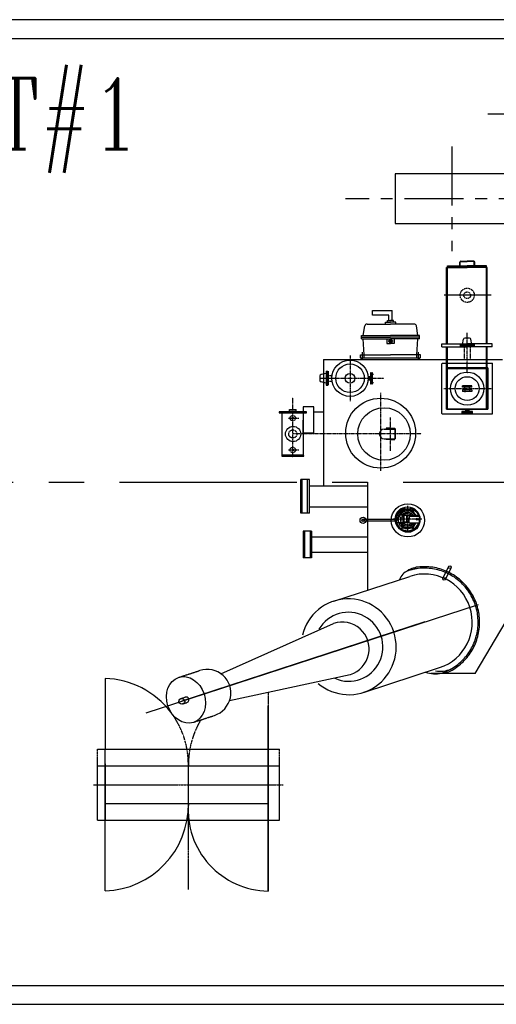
# Model space of a CAD drawing. Header units: inches. Extents: x -341304 to 31571016, y -692717 to 2132253.
# Tile 140 of 256: x 511624 to 516668, y -294259 to -283839. Entities that reach past the tile are written whole.
import ezdxf
from ezdxf.enums import TextEntityAlignment as Align

# ---------------------------------------------------------------- set-up
doc = ezdxf.new("R2010")
doc.units = ezdxf.units.IN
doc.header["$MEASUREMENT"] = 0
for name, pattern in [('0', [0]), ('CENTER', [2, 1.25, -0.25, 0.25, -0.25]), ('CENTER2', [1.125, 0.75, -0.125, 0.125, -0.125]), ('DASHED', [0.75, 0.5, -0.25]), ('DASHED2', [0.375, 0.25, -0.125]), ('HIDDEN', [0.375, 0.25, -0.125])]:
    doc.linetypes.add(name, pattern=pattern)
doc.layers.add('BUSDUCT TRF', color=7, linetype='Continuous')
doc.styles.add('ROMANC', font='ROMANC.SHX')

# ---------------------------------------------------------------- blocks, each defined once
blk = doc.blocks.new('A$C2E9712E1')
at = {"color": 230, "ltscale": 100}
for p, q in [((-16900, -24854), (387, -24854)), ((-16550, -25054), (187, -25054)), ((-16550, -35075), (187, -35075)), ((-16900, -35275), (387, -35275))]:
    blk.add_line(p, q, dxfattribs=at)
at = {"color": 230}
for p, q in [((-6568, -28285), (-6568, -27478)), ((-6568, -27478), (-6350, -27478)), ((-6560, -28285), (-6560, -27460)), ((-6560, -27460), (-6350, -27460)), ((-6560, -27465), (-6350, -27465)), ((-6560, -27473), (-6350, -27473)), ((-6429, -27460), (-6429, -27420)), ((-6424, -27460), (-6424, -27420)), ((-6419, -27410), (-6350, -27410)), ((-6419, -27415), (-6350, -27415)), ((-6281, -27410), (-6350, -27410)), ((-6281, -27415), (-6350, -27415)), ((-6145, -27460), (-6350, -27460)), ((-6145, -27465), (-6350, -27465)), ((-6145, -27473), (-6350, -27473)), ((-6137, -27478), (-6350, -27478)), ((-6276, -27460), (-6276, -27420)), ((-6271, -27460), (-6271, -27420)), ((-6145, -28285), (-6145, -27460)), ((-6137, -28285), (-6137, -27478)), ((-6097, -27770), (-6595, -27770)), ((-7354, -27980), (-7354, -27932)), ((-7354, -27932), (-7143, -27932)), ((-7179, -27980), (-7354, -27980)), ((-7179, -28039), (-7179, -27980)), ((-7143, -28039), (-7143, -27932)), ((-7143, -28039), (-7143, -27985)), ((-7451, -28198), (-7434, -28096)), ((-7409, -28075), (-7161, -28075)), ((-7215, -28056), (-7162, -28056)), ((-7215, -28075), (-7215, -28056)), ((-7193, -28039), (-7162, -28039)), ((-7193, -28056), (-7193, -28039)), ((-6913, -28075), (-7161, -28075)), ((-7129, -28039), (-7160, -28039)), ((-7107, -28056), (-7160, -28056)), ((-7129, -28056), (-7129, -28039)), ((-7107, -28075), (-7107, -28056)), ((-6871, -28198), (-6888, -28096)), ((-7468, -28197), (-7161, -28197)), ((-7468, -28232), (-7468, -28197)), ((-7468, -28215), (-7161, -28215)), ((-7468, -28232), (-7161, -28232)), ((-7439, -28402), (-7451, -28232)), ((-7199, -28232), (-7199, -28283)), ((-6854, -28197), (-7161, -28197)), ((-6854, -28215), (-7161, -28215)), ((-6854, -28232), (-7161, -28232)), ((-7123, -28232), (-7123, -28283)), ((-6883, -28402), (-6871, -28232)), ((-6854, -28232), (-6854, -28197)), ((-6401, -28291), (-6389, -28236)), ((-6326, -28224), (-6375, -28224)), ((-6300, -28291), (-6311, -28236)), ((-7199, -28283), (-7161, -28283)), ((-7123, -28283), (-7161, -28283)), ((-6618, -28285), (-6350, -28285)), ((-6618, -28315), (-6618, -28285)), ((-6618, -28315), (-6568, -28315)), ((-6568, -28977), (-6568, -28315)), ((-6568, -28315), (-6350, -28315)), ((-6560, -28977), (-6560, -28315)), ((-6275, -28291), (-6425, -28291)), ((-6275, -28301), (-6425, -28301)), ((-6275, -28311), (-6425, -28311)), ((-6087, -28285), (-6350, -28285)), ((-6137, -28315), (-6350, -28315)), ((-6145, -28977), (-6145, -28315)), ((-6137, -28977), (-6137, -28315)), ((-6087, -28315), (-6137, -28315)), ((-6087, -28315), (-6087, -28285)), ((-7479, -28402), (-7161, -28402)), ((-7479, -28433), (-7479, -28402)), ((-7479, -28433), (-6883, -28433)), ((-7458, -28446), (-7458, -28374)), ((-7439, -28433), (-7439, -28402)), ((-6843, -28402), (-7161, -28402)), ((-6883, -28433), (-6883, -28402)), ((-6864, -28446), (-6864, -28374)), ((-6843, -28433), (-6843, -28402)), ((-7871, -28449), (-7871, -29789)), ((-7231, -28449), (-6943, -28449)), ((-6618, -29022), (-6618, -28496)), ((-6613, -28491), (-6087, -28491)), ((-6568, -28972), (-6568, -28546)), ((-6563, -28541), (-6137, -28541)), ((-6563, -28546), (-6137, -28546)), ((-6563, -28972), (-6563, -28546)), ((-6132, -28972), (-6132, -28546)), ((-6082, -29022), (-6082, -28496)), ((-7908, -28625), (-7908, -28674)), ((-7908, -28649), (-7763, -28649)), ((-7841, -28599), (-7896, -28610)), ((-7841, -28574), (-7841, -28724)), ((-7831, -28574), (-7831, -28724)), ((-7821, -28574), (-7821, -28724)), ((-7398, -28632), (-7374, -28632)), ((-7841, -28700), (-7896, -28688)), ((-7398, -28667), (-7374, -28667)), ((-7973, -28950), (-8086, -28950)), ((-8086, -28950), (-8086, -29089)), ((-8308, -29464), (-8308, -29014)), ((-8083, -29014), (-8308, -29014)), ((-8232, -28981), (-8159, -28981)), ((-8232, -29004), (-8232, -28981)), ((-8232, -28998), (-8159, -28998)), ((-8159, -29004), (-8159, -28981)), ((-8083, -29464), (-8083, -29014)), ((-6613, -29027), (-6087, -29027)), ((-6563, -28972), (-6137, -28972)), ((-6563, -28977), (-6137, -28977)), ((-6367, -28977), (-6367, -29002)), ((-6333, -28977), (-6333, -29002)), ((-8086, -29230), (-8086, -29091)), ((-7973, -29230), (-8086, -29230)), ((-7973, -29230), (-8086, -29230)), ((-7206, -29179), (-7206, -29189)), ((-7116, -29179), (-7116, -29189)), ((-7206, -29299), (-7206, -29289)), ((-7116, -29299), (-7116, -29289)), ((-8083, -29464), (-8308, -29464)), ((-8020, -29721), (-8112, -29721)), ((-8112, -30077), (-8112, -29722)), ((-8097, -30077), (-8097, -29722)), ((-8040, -30077), (-8040, -29722)), ((-8020, -30077), (-8020, -29722)), ((-8020, -29789), (-7400, -29789)), ((-7400, -30890), (-7400, -29749)), ((-8020, -30009), (-7400, -30009)), ((-8020, -30077), (-8112, -30077)), ((-7102, -30163), (-7458, -30163)), ((-7102, -30143), (-7457, -30143)), ((-7998, -30269), (-8086, -30269)), ((-8086, -30269), (-8086, -30549)), ((-8071, -30269), (-8071, -30549)), ((-8013, -30269), (-8013, -30549)), ((-7998, -30269), (-7998, -30549)), ((-7998, -30549), (-8086, -30549)), ((-6607, -30765), (-6546, -30643)), ((-6580, -30779), (-6520, -30656)), ((-7763, -31008), (-6958, -30746)), ((-6799, -31228), (-9371, -32068)), ((-6265, -31774), (-5936, -31220)), ((-7447, -31974), (-6642, -31712)), ((-6265, -31774), (-6734, -31774))]:
    blk.add_line(p, q, dxfattribs=at)
at = {"color": 230, "linetype": 'CENTER'}
for p, q in [((-6350, -28599), (-6350, -28167)), ((-7135, -28257), (-7188, -28257)), ((-6425, -28291), (-6425, -28311)), ((-6381, -28311), (-6381, -28449)), ((-6320, -28311), (-6320, -28449)), ((-6275, -28291), (-6275, -28311)), ((-7590, -28409), (-7590, -28890)), ((-7841, -28574), (-7821, -28574)), ((-7821, -28619), (-7779, -28619)), ((-7759, -28649), (-7350, -28649)), ((-7398, -28649), (-7374, -28649)), ((-7385, -28649), (-7234, -28649)), ((-7375, -28605), (-7342, -28605)), ((-7372, -28605), (-7342, -28605)), ((-7841, -28724), (-7821, -28724)), ((-7821, -28680), (-7779, -28680)), ((-7375, -28694), (-7342, -28694)), ((-7372, -28694), (-7342, -28694)), ((-6596, -28759), (-6091, -28759)), ((-6580, -28759), (-6113, -28759)), ((-8196, -29488), (-8196, -28854)), ((-7267, -28805), (-7267, -29630)), ((-8242, -29071), (-8132, -29071)), ((-7161, -29416), (-7161, -29063)), ((-6394, -29001), (-6394, -29034)), ((-6394, -29004), (-6394, -29034)), ((-6350, -28977), (-6350, -29002)), ((-6306, -29001), (-6306, -29034)), ((-6306, -29004), (-6306, -29034)), ((-7636, -29239), (-8196, -29239)), ((-6837, -29239), (-7628, -29239)), ((-8242, -29408), (-8132, -29408)), ((-9403, -31815), (-9180, -31742)), ((-9381, -32039), (-9335, -32024)), ((-9362, -32096), (-9317, -32081)), ((-9248, -32290), (-9025, -32218))]:
    blk.add_line(p, q, dxfattribs=at)
at = {"color": 230, "linetype": 'CENTER2', "ltscale": 200}
for p, q in [((-7471, -28449), (-7471, -28433)), ((-6851, -28449), (-6851, -28433))]:
    blk.add_line(p, q, dxfattribs=at)
at = {"color": 230, "linetype": 'ByBlock'}
for p, q in [((-7471, -28433), (-6851, -28433)), ((-7471, -28449), (-6851, -28449))]:
    blk.add_line(p, q, dxfattribs=at)
at = {"color": 230, "linetype": 'Continuous'}
for p, q in [((-7871, -28449), (-5978, -28449)), ((-6570, -28540), (-6570, -28977)), ((-6130, -28540), (-6570, -28540)), ((-6570, -28540), (-6570, -28977)), ((-6570, -28540), (-6130, -28540)), ((-6130, -28540), (-6130, -28977)), ((-6130, -28540), (-6130, -28977)), ((-7973, -29006), (-7871, -29006)), ((-6130, -28977), (-6570, -28977)), ((-6570, -28977), (-6130, -28977)), ((-7111, -29289), (-7111, -29189)), ((-7998, -30326), (-7400, -30326)), ((-7998, -30491), (-7400, -30491))]:
    blk.add_line(p, q, dxfattribs=at)
at = {"color": 230, "linetype": 'HIDDEN'}
for p, q in [((-7398, -28636), (-7374, -28636)), ((-7366, -28598), (-7374, -28598)), ((-7366, -28598), (-7374, -28598)), ((-7366, -28612), (-7374, -28612)), ((-7366, -28612), (-7374, -28612)), ((-7361, -28598), (-7353, -28598)), ((-7361, -28598), (-7353, -28598)), ((-7361, -28612), (-7353, -28612)), ((-7361, -28612), (-7353, -28612)), ((-7398, -28663), (-7374, -28663)), ((-7366, -28687), (-7374, -28687)), ((-7366, -28687), (-7374, -28687)), ((-7366, -28701), (-7374, -28701)), ((-7366, -28701), (-7374, -28701)), ((-7361, -28687), (-7353, -28687)), ((-7361, -28687), (-7353, -28687)), ((-7361, -28701), (-7353, -28701)), ((-7361, -28701), (-7353, -28701)), ((-6401, -29010), (-6401, -29002)), ((-6401, -29010), (-6401, -29002)), ((-6401, -29015), (-6401, -29023)), ((-6401, -29015), (-6401, -29023)), ((-6387, -29010), (-6387, -29002)), ((-6387, -29010), (-6387, -29002)), ((-6387, -29015), (-6387, -29023)), ((-6387, -29015), (-6387, -29023)), ((-6364, -28977), (-6364, -29002)), ((-6336, -28977), (-6336, -29002)), ((-6313, -29010), (-6313, -29002)), ((-6313, -29010), (-6313, -29002)), ((-6313, -29015), (-6313, -29023)), ((-6313, -29015), (-6313, -29023)), ((-6299, -29010), (-6299, -29002)), ((-6299, -29010), (-6299, -29002)), ((-6299, -29015), (-6299, -29023)), ((-6299, -29015), (-6299, -29023))]:
    blk.add_line(p, q, dxfattribs=at)
at = {"color": 230, "linetype": '0'}
for p, q in [((-6400, -28745), (-6400, -28729)), ((-6300, -28729), (-6400, -28729)), ((-6400, -28745), (-6400, -28729)), ((-6400, -28745), (-6400, -28729)), ((-6300, -28729), (-6400, -28729)), ((-6400, -28745), (-6400, -28729)), ((-6300, -28745), (-6400, -28745)), ((-6300, -28745), (-6400, -28745)), ((-6375, -28751), (-6375, -28724)), ((-6375, -28751), (-6375, -28724)), ((-6375, -28751), (-6375, -28735)), ((-6375, -28751), (-6375, -28735)), ((-6325, -28751), (-6325, -28726)), ((-6325, -28751), (-6325, -28726)), ((-6325, -28751), (-6325, -28735)), ((-6325, -28751), (-6325, -28735)), ((-6300, -28745), (-6300, -28729)), ((-6300, -28745), (-6300, -28729)), ((-6400, -28773), (-6400, -28789)), ((-6300, -28773), (-6400, -28773)), ((-6400, -28773), (-6400, -28789)), ((-6400, -28773), (-6400, -28789)), ((-6300, -28773), (-6400, -28773)), ((-6400, -28773), (-6400, -28789)), ((-6300, -28789), (-6400, -28789)), ((-6300, -28789), (-6400, -28789)), ((-6375, -28768), (-6375, -28795)), ((-6375, -28768), (-6375, -28784)), ((-6375, -28768), (-6375, -28795)), ((-6375, -28768), (-6375, -28784)), ((-6325, -28768), (-6325, -28784)), ((-6325, -28768), (-6325, -28793)), ((-6325, -28768), (-6325, -28784)), ((-6325, -28768), (-6325, -28793)), ((-6300, -28773), (-6300, -28789)), ((-6300, -28773), (-6300, -28789))]:
    blk.add_line(p, q, dxfattribs=at)
at = {"color": 230, "ltscale": 10}
for p, q in [((-7973, -29230), (-7973, -28950)), ((-7998, -30549), (-7998, -30269)), ((-10183, -31826), (-10183, -32576)), ((-8458, -33326), (-8458, -32115)), ((-8458, -32115), (-8458, -33326)), ((-10263, -32576), (-8338, -32576)), ((-10183, -34075), (-10183, -32576)), ((-8458, -32576), (-8458, -34076)), ((-8458, -34076), (-8458, -32576)), ((-10263, -32751), (-8338, -32751)), ((-10183, -32731), (-10183, -33326)), ((-10183, -33151), (-8458, -33151)), ((-10263, -33326), (-8338, -33326))]:
    blk.add_line(p, q, dxfattribs=at)
at = {"color": 230, "linetype": 'Continuous', "ltscale": 100}
for p, q in [((-7230, -29189), (-7111, -29189)), ((-7225, -29189), (-7111, -29189)), ((-7161, -29179), (-7206, -29179)), ((-7161, -29179), (-7116, -29179)), ((-7111, -29189), (-7111, -29289)), ((-7230, -29289), (-7111, -29289)), ((-7225, -29289), (-7111, -29289)), ((-7161, -29299), (-7206, -29299)), ((-7161, -29299), (-7116, -29299))]:
    blk.add_line(p, q, dxfattribs=at)
at = {"color": 230, "linetype": 'CENTER', "ltscale": 1500}
blk.add_line((-16029, -29749), (-572, -29749), dxfattribs=at)
at = {"color": 230, "linetype": 'CENTER', "ltscale": 8}
for p, q in [((-6981, -29998), (-6981, -30283)), ((-6830, -30141), (-7132, -30141))]:
    blk.add_line(p, q, dxfattribs=at)
at = {"color": 230, "ltscale": 8}
for p, q in [((-7063, -30101), (-7096, -30101)), ((-7096, -30101), (-7096, -30140)), ((-7030, -30101), (-7040, -30101)), ((-7038, -30041), (-7025, -30064)), ((-7030, -30088), (-7030, -30180)), ((-7030, -30088), (-7020, -30088)), ((-7030, -30097), (-6993, -30097)), ((-7024, -30088), (-7024, -30180)), ((-7020, -30088), (-7020, -30180)), ((-6993, -30097), (-6993, -30171)), ((-6867, -30101), (-6993, -30101)), ((-6980, -30101), (-6981, -30101)), ((-6857, -30112), (-6965, -30112)), ((-6965, -30112), (-6965, -30141)), ((-6923, -30041), (-6936, -30064)), ((-6867, -30101), (-6867, -30112)), ((-6856, -30112), (-6856, -30141)), ((-7096, -30140), (-7069, -30140)), ((-7096, -30180), (-7096, -30141)), ((-6965, -30180), (-7096, -30180)), ((-7057, -30124), (-7057, -30165)), ((-7057, -30165), (-7049, -30165)), ((-7049, -30165), (-7049, -30124)), ((-7039, -30240), (-7025, -30217)), ((-6993, -30171), (-7020, -30171)), ((-6993, -30134), (-6988, -30134)), ((-6988, -30148), (-6993, -30148)), ((-6990, -30134), (-6990, -30148)), ((-6988, -30134), (-6988, -30148)), ((-6974, -30134), (-6974, -30148)), ((-6965, -30134), (-6974, -30134)), ((-6974, -30148), (-6965, -30148)), ((-6972, -30134), (-6972, -30148)), ((-6965, -30183), (-6965, -30141)), ((-6857, -30183), (-6965, -30183)), ((-6923, -30240), (-6937, -30217)), ((-6866, -30140), (-6892, -30140)), ((-6856, -30182), (-6856, -30141))]:
    blk.add_line(p, q, dxfattribs=at)
at = {"color": 230, "ltscale": 25}
for p, q in [((-9749, -32191), (-6232, -31043)), ((-8956, -31776), (-7764, -31243)), ((-8864, -32058), (-7587, -31785))]:
    blk.add_line(p, q, dxfattribs=at)
at = {"color": 230, "linetype": 'HIDDEN', "ltscale": 2}
blk.add_line((-8458, -31972), (-8458, -32115), dxfattribs=at)
at = {"color": 230, "linetype": 'CENTER2', "ltscale": 25}
for p, q in [((-10263, -33326), (-10263, -32576)), ((-8338, -33326), (-8338, -32576)), ((-9300, -34061), (-9300, -32646)), ((-10304, -32951), (-8297, -32951))]:
    blk.add_line(p, q, dxfattribs=at)
at = {"color": 230}
for points in [[(-7374, -28592), (-7374, -28707), (-7366, -28707), (-7366, -28592)], [(-7374, -28592), (-7374, -28707), (-7366, -28707), (-7366, -28592)], [(-7353, -28707), (-7353, -28592), (-7354, -28592), (-7361, -28592), (-7361, -28707)], [(-8340, -29004), (-8340, -29014), (-8051, -29014), (-8051, -29004)], [(-6293, -29002), (-6408, -29002), (-6408, -29010), (-6293, -29010)], [(-6293, -29002), (-6408, -29002), (-6408, -29010), (-6293, -29010)], [(-6408, -29023), (-6293, -29023), (-6293, -29022), (-6293, -29015), (-6408, -29015)], [(-8313, -29465), (-8313, -29475), (-8078, -29475), (-8078, -29465)]]:
    blk.add_lwpolyline(points, close=True, dxfattribs=at)
at = {"color": 230, "linetype": 'DASHED2', "ltscale": 50}
for radius in [75, 35.5]:
    blk.add_circle((-6350, -27771), radius, dxfattribs=at)
at = {"color": 230}
for centre, radius in [((-7161, -28257), 18.2), ((-7161, -28257), 10), ((-7590, -28649), 192), ((-7590, -28649), 151), ((-7590, -28649), 51.7), ((-7266, -29230), 370), ((-7230, -29239), 278), ((-8193, -29239), 80.6), ((-7452, -30153), 32.5), ((-7452, -30153), 11.6), ((-6533, -30649), 15), ((-6593, -30772), 15)]:
    blk.add_circle(centre, radius, dxfattribs=at)
at = {"color": 230, "linetype": 'Continuous'}
for centre, radius in [((-6350, -28759), 176), ((-6350, -28759), 176), ((-6350, -28759), 126), ((-6350, -28759), 126), ((-6977, -30153), 176), ((-6977, -30153), 126)]:
    blk.add_circle(centre, radius, dxfattribs=at)
at = {"color": 230, "linetype": 'DASHED', "ltscale": 25}
for centre, radius in [((-8196, -29071), 28.5), ((-8196, -29071), 8.25), ((-8196, -29239), 43.1), ((-8196, -29408), 28.5), ((-8196, -29408), 8.25)]:
    blk.add_circle(centre, radius, dxfattribs=at)
at = {"color": 230, "ltscale": 8}
for centre, radius in [((-6981, -30141), 131), ((-7051, -30110), 14.6), ((-7032, -30052), 10.7), ((-7032, -30052), 6.36), ((-6981, -30043), 8.05), ((-6981, -30043), 6.31), ((-6929, -30052), 10.7), ((-6929, -30052), 6.36), ((-7083, -30140), 10.7), ((-7083, -30140), 6.36), ((-7032, -30229), 10.7), ((-6981, -30141), 7.02), ((-6930, -30229), 10.7), ((-6878, -30140), 10.7), ((-6878, -30140), 6.36), ((-7032, -30229), 6.36), ((-6930, -30229), 6.36)]:
    blk.add_circle(centre, radius, dxfattribs=at)
at = {"color": 230}
for centre, radius, start, end in [((-6419, -27420), 10, 90, 180), ((-6419, -27420), 5, 90, 180), ((-6281, -27420), 10, 0, 90), ((-6281, -27420), 5, 0, 90), ((-7409, -28100), 25, 90, 170.5273), ((-6913, -28100), 25, 9.4727, 90), ((-6375, -28239), 15, 90, 168.1346), ((-6326, -28239), 15, 11.8654, 90), ((-6613, -28496), 5, 90, 180), ((-6563, -28546), 5, 90, 180), ((-6137, -28546), 5, 0, 90), ((-6087, -28496), 5, 0, 90), ((-7893, -28625), 15, 101.8654, 180), ((-7893, -28674), 15, 180, 258.1346), ((-6613, -29022), 5, 180, 270), ((-6563, -28972), 5, 180, 270), ((-6137, -28972), 5, 270, 0), ((-6087, -29022), 5, 270, 0), ((-6931, -30818), 139, 109.091, 164.6803), ((-6688, -31488), 290, 249.342, 282.8453), ((-6639, -31461), 290, 260.5291, 294.0324)]:
    blk.add_arc(centre, radius, start, end, dxfattribs=at)
at = {"color": 230, "linetype": 'Continuous', "ltscale": 100}
blk.add_arc((-7230, -29239), 50, 90, 270, dxfattribs=at)
at = {"color": 230, "ltscale": 8}
for centre, radius, start, end in [((-6981, -30141), 122, 107.7496, 339.7255), ((-6983, -30141), 100, 23.341, 334.9727), ((-6981, -30141), 88.4, 26.7397, 149.7704), ((-6981, -30141), 72.5, 33.2522, 145.7094), ((-7016, -30035), 10.8, 25.5867, 114.4595), ((-6981, -30141), 58.6, 42.673, 131.8269), ((-7000, -30034), 6.75, 147.0005, 253.861), ((-7004, -30047), 6.5, 0.3139, 72.0632), ((-6990, -30042), 9.07, 210.2863, 268.3702), ((-6989, -30023), 28.5, 269.3088, 288.1644), ((-6972, -30023), 28.5, 251.8356, 270.6912), ((-6972, -30042), 9.07, 271.6298, 329.7137), ((-6957, -30047), 6.5, 107.9368, 179.6861), ((-6961, -30034), 6.75, 286.139, 32.9995), ((-6946, -30034), 10.4, 62.8911, 155.2714), ((-6979, -30140), 121, 13.3734, 73.2825), ((-6981, -30141), 88.4, 206.7397, 331.3472), ((-6981, -30141), 72.5, 213.2522, 324.2426), ((-6981, -30141), 58.6, 222.673, 313.7511)]:
    blk.add_arc(centre, radius, start, end, dxfattribs=at)
at = {"color": 230, "ltscale": 10}
for centre, radius, start, end in [((-10210, -32735), 909, 37.2851, 88.2994), ((-10210, -33166), 909, 271.7006, 0.9871), ((-8445, -33218), 858, 175.5109, 269.1634)]:
    blk.add_arc(centre, radius, start, end, dxfattribs=at)
at = {"color": 230, "linetype": 'HIDDEN', "ltscale": 2}
for centre, start, end in [((-10210, -32735), 359.0129, 37.2851), ((-8391, -32735), 148.8708, 180.9871)]:
    blk.add_arc(centre, 909, start, end, dxfattribs=at)
at = {"color": 230}
for centre, major_axis, ratio, start_param, end_param in [((-6800, -31229), (-158, 483), 0.989793, 3.141593, 6.283185), ((-7605, -31491), (-158, 483), 0.989793, 2.124974, 7.299834), ((-7605, -31491), (-113, 348), 0.989793, 2.411836, 7.012981), ((-7674, -31514), (-272, -88), 0.997583, 1.570796, 4.720523), ((-9103, -31980), (240, 78), 0.988775, 4.712389, 7.853982), ((-9326, -32053), (78, -238), 0.805523, -1.570796, 4.712389), ((-9326, -32053), (30.1, 9.8), 0.948317, 4.712389, 7.853982)]:
    blk.add_ellipse(centre, major_axis=major_axis, ratio=ratio, start_param=start_param, end_param=end_param, dxfattribs=at)
blk.add_ellipse((-9371, -32068), major_axis=(30.1, 9.8), ratio=0.948317, dxfattribs=at)
for points, knots in [([(-6310, -30917), (-6311, -30914), (-6313, -30911), (-6329, -30887), (-6345, -30866), (-6379, -30826), (-6398, -30807), (-6437, -30772), (-6458, -30756), (-6501, -30727), (-6524, -30714), (-6571, -30691), (-6595, -30681), (-6645, -30665), (-6670, -30658), (-6722, -30648), (-6748, -30645), (-6800, -30643), (-6826, -30643), (-6878, -30647), (-6900, -30652), (-6937, -30663), (-6959, -30670), (-6986, -30690)], [4.962079, 4.962079, 4.962079, 4.962079, 4.978451, 4.978451, 5.113058, 5.113058, 5.247636, 5.247636, 5.382201, 5.382201, 5.516768, 5.516768, 5.651351, 5.651351, 5.785953, 5.785953, 5.920507, 5.920507, 6.054647, 6.054647, 6.189186, 6.189186, 6.283185, 6.283185, 6.283185, 6.283185]), ([(-6623, -31771), (-6609, -31766), (-6594, -31761), (-6557, -31745), (-6534, -31734), (-6490, -31708), (-6469, -31694), (-6429, -31662), (-6410, -31645), (-6375, -31608), (-6359, -31589), (-6329, -31548), (-6315, -31526), (-6291, -31481), (-6280, -31458), (-6262, -31410), (-6255, -31386), (-6243, -31336), (-6239, -31311), (-6234, -31260), (-6234, -31234), (-6236, -31183), (-6238, -31157), (-6247, -31107), (-6253, -31082), (-6269, -31033), (-6278, -31009), (-6300, -30963), (-6312, -30941), (-6340, -30898), (-6356, -30877), (-6389, -30838), (-6407, -30820), (-6445, -30786), (-6465, -30770), (-6507, -30742), (-6530, -30729), (-6575, -30706), (-6599, -30696), (-6647, -30680), (-6672, -30673), (-6722, -30664), (-6747, -30661), (-6798, -30658), (-6824, -30658), (-6874, -30663), (-6899, -30666), (-6945, -30676), (-6965, -30682), (-6985, -30689)], [3.141593, 3.141593, 3.141593, 3.141593, 3.222148, 3.222148, 3.356895, 3.356895, 3.491643, 3.491643, 3.62639, 3.62639, 3.761138, 3.761138, 3.895885, 3.895885, 4.030633, 4.030633, 4.16538, 4.16538, 4.300128, 4.300128, 4.434875, 4.434875, 4.569623, 4.569623, 4.70437, 4.70437, 4.839118, 4.839118, 4.973865, 4.973865, 5.108613, 5.108613, 5.24336, 5.24336, 5.378108, 5.378108, 5.512855, 5.512855, 5.647603, 5.647603, 5.78235, 5.78235, 5.917098, 5.917098, 6.051845, 6.051845, 6.186593, 6.186593, 6.297841, 6.297841, 6.297841, 6.297841]), ([(-6324, -30924), (-6325, -30922), (-6325, -30921), (-6340, -30898), (-6356, -30877), (-6389, -30838), (-6407, -30820), (-6445, -30786), (-6465, -30770), (-6507, -30742), (-6530, -30729), (-6575, -30706), (-6599, -30696), (-6647, -30680), (-6672, -30673), (-6722, -30664), (-6747, -30661), (-6798, -30658), (-6824, -30658), (-6874, -30663), (-6899, -30666), (-6942, -30676), (-6960, -30681), (-6977, -30686)], [4.964823, 4.964823, 4.964823, 4.964823, 4.973865, 4.973865, 5.108612, 5.108612, 5.24336, 5.24336, 5.378107, 5.378107, 5.512855, 5.512855, 5.647602, 5.647602, 5.782349, 5.782349, 5.917097, 5.917097, 6.051844, 6.051844, 6.186592, 6.186592, 6.283185, 6.283185, 6.283185, 6.283185]), ([(-6367, -31622), (-6354, -31607), (-6342, -31592), (-6315, -31555), (-6301, -31532), (-6276, -31486), (-6265, -31462), (-6247, -31413), (-6239, -31387), (-6227, -31336), (-6223, -31310), (-6219, -31258), (-6218, -31231), (-6220, -31179), (-6223, -31153), (-6233, -31101), (-6239, -31075), (-6255, -31025), (-6265, -31001), (-6288, -30953), (-6301, -30931), (-6329, -30887), (-6345, -30866), (-6379, -30826), (-6398, -30807), (-6437, -30772), (-6458, -30756), (-6501, -30727), (-6524, -30714), (-6571, -30691), (-6595, -30681), (-6645, -30665), (-6670, -30658), (-6722, -30648), (-6748, -30645), (-6797, -30643), (-6820, -30643), (-6842, -30645)], [3.662901, 3.662901, 3.662901, 3.662901, 3.764267, 3.764267, 3.900155, 3.900155, 4.034795, 4.034795, 4.169733, 4.169733, 4.304675, 4.304675, 4.439513, 4.439513, 4.574335, 4.574335, 4.709099, 4.709099, 4.843801, 4.843801, 4.978452, 4.978452, 5.113059, 5.113059, 5.247636, 5.247636, 5.382201, 5.382201, 5.516769, 5.516769, 5.651351, 5.651351, 5.785953, 5.785953, 5.920508, 5.920508, 6.038345, 6.038345, 6.038345, 6.038345]), ([(-6623, -31771), (-6599, -31772), (-6578, -31769), (-6542, -31754), (-6518, -31743), (-6471, -31714), (-6452, -31700), (-6415, -31670), (-6397, -31654), (-6363, -31617), (-6346, -31597), (-6315, -31555), (-6301, -31532), (-6276, -31486), (-6265, -31462), (-6247, -31413), (-6239, -31387), (-6227, -31336), (-6223, -31310), (-6219, -31258), (-6218, -31231), (-6220, -31179), (-6223, -31153), (-6233, -31101), (-6239, -31075), (-6255, -31025), (-6265, -31001), (-6281, -30967), (-6287, -30956), (-6292, -30946)], [3.141593, 3.141593, 3.141593, 3.141593, 3.222127, 3.222127, 3.383194, 3.383194, 3.505887, 3.505887, 3.628579, 3.628579, 3.764267, 3.764267, 3.900155, 3.900155, 4.034795, 4.034795, 4.169733, 4.169733, 4.304675, 4.304675, 4.439513, 4.439513, 4.574334, 4.574334, 4.709099, 4.709099, 4.843801, 4.843801, 4.904081, 4.904081, 4.904081, 4.904081])]:
    blk.add_open_spline(points, degree=3, knots=knots, dxfattribs=at)
at = {"layer": 'BUSDUCT TRF', "color": 230, "linetype": 'CENTER', "ltscale": 500}
for p, q in [((-6133, -25850), (-1966, -25850)), ((-6514, -26195), (-6514, -27305)), ((-5389, -26750), (-7638, -26750))]:
    blk.add_line(p, q, dxfattribs=at)
at = {"layer": 'BUSDUCT TRF', "color": 230, "linetype": 'Continuous'}
blk.add_lwpolyline([(-5914, -26487), (-7114, -26487), (-7114, -27012), (-5914, -27012)], close=True, dxfattribs=at)
blk = doc.blocks.new('GT REV-02')
at = {"color": 230}
blk.add_blockref('A$C2E9712E1', (-910440, 54690), dxfattribs=at)
at = {"color": 230, "style": 'ROMANC', "width": 0.8}
blk.add_text('ST#1', height=750, dxfattribs=at).set_placement((-921286, 28787), align=Align.MIDDLE)

msp = doc.modelspace()

# ---------------------------------------------------------------- block references
at = {"color": 230}
msp.add_blockref('GT REV-02', (1433150.1, -313674.2, 96251.3), dxfattribs=at)

doc.saveas('drawing.dxf')
